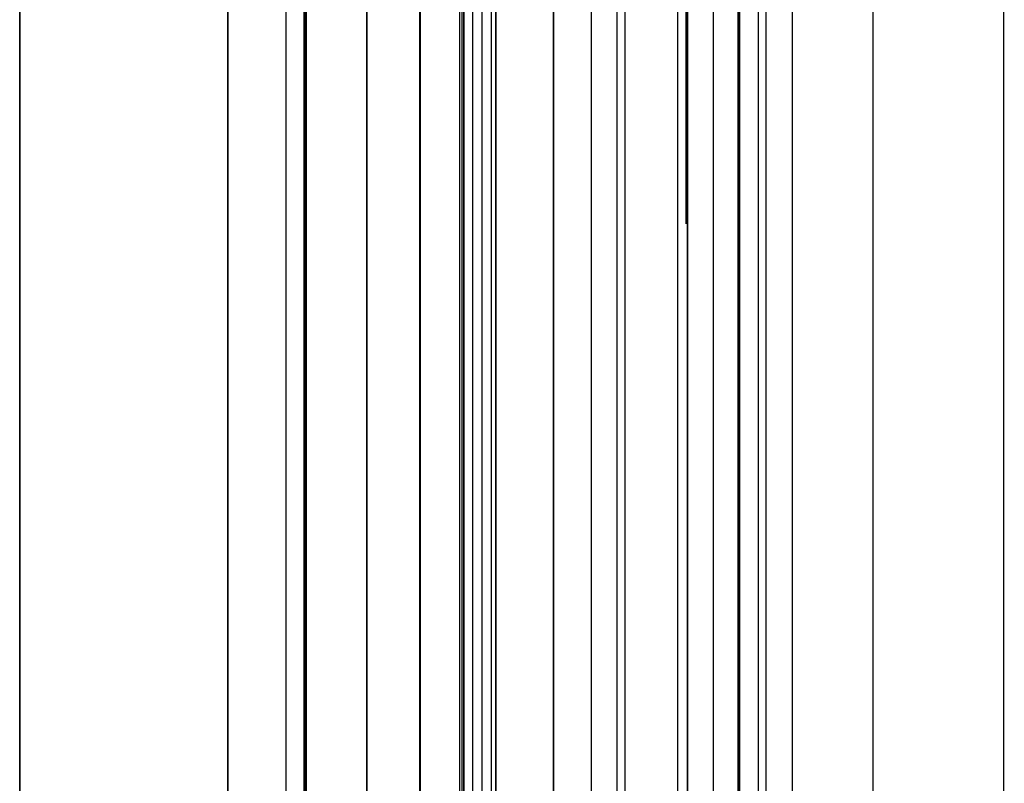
# Model space of a CAD drawing. Header units: millimetres. Extents: x -15 to 7, y 1 to 148.
# Tile 203 of 256: x -7.85 to -4.16, y 59.88 to 62.74. Entities that reach past the tile are written whole.
import ezdxf

# ---------------------------------------------------------------- set-up
doc = ezdxf.new("R2010")
doc.units = ezdxf.units.MM
doc.header["$MEASUREMENT"] = 0
doc.layers.add('Default', color=7, linetype='Continuous', true_color=0x000000)

msp = doc.modelspace()

# ---------------------------------------------------------------- linework, layer by layer
at = {"layer": 'Default', "color": 254, "true_color": 0xcad1ee}
for points in [[(-7.845, 139.9844), (-7.845, 12.8793)], [(-7.845, 8.202), (-7.845, 103.3467)], [(-7.0659, 103.3467), (-7.0659, 8.202)], [(-5.345, 101.5127), (-5.345, 11.4049)], [(-5.8461, 11.3918), (-5.8461, 101.3086)], [(-6.8472, 10.8888), (-6.8472, 101.1419)], [(-6.8472, 10.8888), (-6.8472, 101.1419)], [(-6.8472, 10.8888), (-6.8472, 101.1419)], [(-6.7815, 101.1419), (-6.7815, 10.8888)], [(-6.7815, 101.1419), (-6.7815, 10.8888)], [(-6.7771, 101.1419), (-6.7771, 10.8888)], [(-6.7771, 101.1419), (-6.7771, 10.8888)], [(-6.7728, 101.1419), (-6.7728, 10.8888)], [(-6.7728, 10.8888), (-6.7728, 101.1419)], [(-6.3472, 11.5888), (-6.3472, 100.4419)], [(-6.3472, 100.4419), (-6.3472, 11.5888)], [(-6.3472, 11.5888), (-6.3472, 100.4419)], [(-6.3472, 11.5888), (-6.3472, 100.4419)], [(-6.3472, 11.5888), (-6.3472, 100.4419)], [(-6.3472, 11.5888), (-6.3472, 100.4419)], [(-6.1972, 11.5888), (-6.1972, 100.4419)], [(-6.1972, 11.5888), (-6.1972, 100.4419)], [(-6.1894, 100.4419), (-6.1894, 11.5888)], [(-6.1894, 100.4419), (-6.1894, 11.5888)], [(-6.1815, 11.5888), (-6.1815, 100.4419)], [(-6.1815, 100.4419), (-6.1815, 11.5888)], [(-6.545, 18.1304), (-6.545, 97.2896)], [(-6.545, 18.1304), (-6.545, 96.7899)], [(-6.545, 96.7899), (-6.545, 18.1304)], [(-6.0624, 96.7899), (-6.0624, 17.6307)], [(-6.0624, 17.6307), (-6.0624, 96.7899)], [(-5.7037, 17.6182), (-5.7037, 96.8024)], [(-5.7037, 17.6182), (-5.7037, 96.8024)], [(-5.345, 96.815), (-5.345, 17.6056)], [(-5.345, 17.6056), (-5.345, 96.815)], [(-6.545, 58.3319), (-6.545, 72.7828)], [(-6.545, 58.3319), (-6.545, 72.7828)], [(-5.345, 72.3081), (-5.345, 58.8065)], [(-5.345, 58.8065), (-5.345, 72.3081)], [(-5.345, 72.3081), (-5.345, 58.8065)], [(-5.345, 58.8065), (-5.345, 72.3081)], [(-6.545, 72.2831), (-6.545, 58.8316)], [(-6.545, 58.8316), (-6.545, 72.2831)], [(-6.545, 72.2831), (-6.545, 58.8316)], [(-6.545, 58.8316), (-6.545, 72.2831)], [(-6.545, 58.8316), (-6.545, 72.2831)], [(-6.545, 72.2831), (-6.545, 58.8316)], [(-6.0624, 72.2831), (-6.0624, 58.8316)], [(-6.0624, 58.8316), (-6.0624, 72.2831)], [(-6.0624, 72.2831), (-6.0624, 58.8316)], [(-6.0624, 58.8316), (-6.0624, 72.2831)], [(-5.7037, 58.819), (-5.7037, 72.2956)], [(-5.7037, 58.819), (-5.7037, 72.2956)], [(-5.7037, 58.819), (-5.7037, 72.2956)], [(-5.7037, 58.819), (-5.7037, 72.2956)], [(-5.1497, 6.6918), (-5.1497, 71.2156)], [(-7.845, 69.827), (-7.845, 8.2414)], [(-5.1497, 69.6998), (-5.1497, 6.9734)], [(-4.6497, 6.9603), (-4.6497, 69.7052)], [(-5.845, 16.3407), (-5.845, 69.6465)], [(-5.381, 16.3285), (-5.381, 69.6586)], [(-5.345, 16.7174), (-5.345, 69.6596)], [(-5.345, 69.6596), (-5.345, 16.3276)], [(-6.345, 69.6334), (-6.345, 16.3538)], [(-6.345, 16.3538), (-6.345, 69.6334)], [(-6.345, 16.3538), (-6.345, 69.6334)], [(-5.6078, 8.2033), (-5.6078, 69.0643)], [(-7.0659, 8.2414), (-7.0659, 69.0485)], [(-5.345, 9.1977), (-5.345, 68.0382)], [(-5.2473, 9.1952), (-5.2473, 68.0393)], [(-5.1497, 9.1926), (-5.1497, 68.0403)]]:
    msp.add_lwpolyline(points, dxfattribs=at)
at = {"layer": 'Default', "color": 7, "true_color": 0xffffff}
for points in [[(-5.3497, 108.7321), (-5.3497, 61.9758)], [(-5.3497, 61.9758), (-5.3497, 97.6674)]]:
    msp.add_lwpolyline(points, dxfattribs=at)
at = {"layer": 'Default', "color": 171, "true_color": 0x8080ff}
for points in [[(-5.051, 75.396), (-5.051, 27.5358)], [(-4.9524, 70.4573), (-4.9524, 1.062)], [(-4.1597, 27.6838), (-4.1597, 69.8869)], [(-6.1497, 69.6334), (-6.1497, 27.6838)], [(-5.1547, 27.6838), (-5.1547, 69.6334)], [(-6.1139, 69.5976), (-6.1139, 27.6301)], [(-6.0781, 27.5764), (-6.0781, 69.5618)], [(-5.5781, 27.5764), (-5.5781, 69.5618)], [(-5.0781, 27.5764), (-5.0781, 69.5618)]]:
    msp.add_lwpolyline(points, dxfattribs=at)
at = {"layer": 'Default', "color": 7, "true_color": 0xffffff, "extrusion": (0.026159, 0.999658, 0.000684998)}
msp.add_lwpolyline([(3.1177, -98.4541), (6.9691, -98.5549)], dxfattribs=at)
at = {"layer": 'Default', "color": 7, "true_color": 0xffffff, "extrusion": (1, 0, 0)}
msp.add_lwpolyline([(61.9758, -98.5126), (61.9758, -100.7782)], dxfattribs=at)
at = {"layer": 'Default', "color": 7, "true_color": 0xffffff, "extrusion": (0.026159, 0.999658, -0.000684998)}
msp.add_lwpolyline([(6.9691, -100.7359), (1.8673, -100.8694)], dxfattribs=at)

doc.saveas('drawing.dxf')
